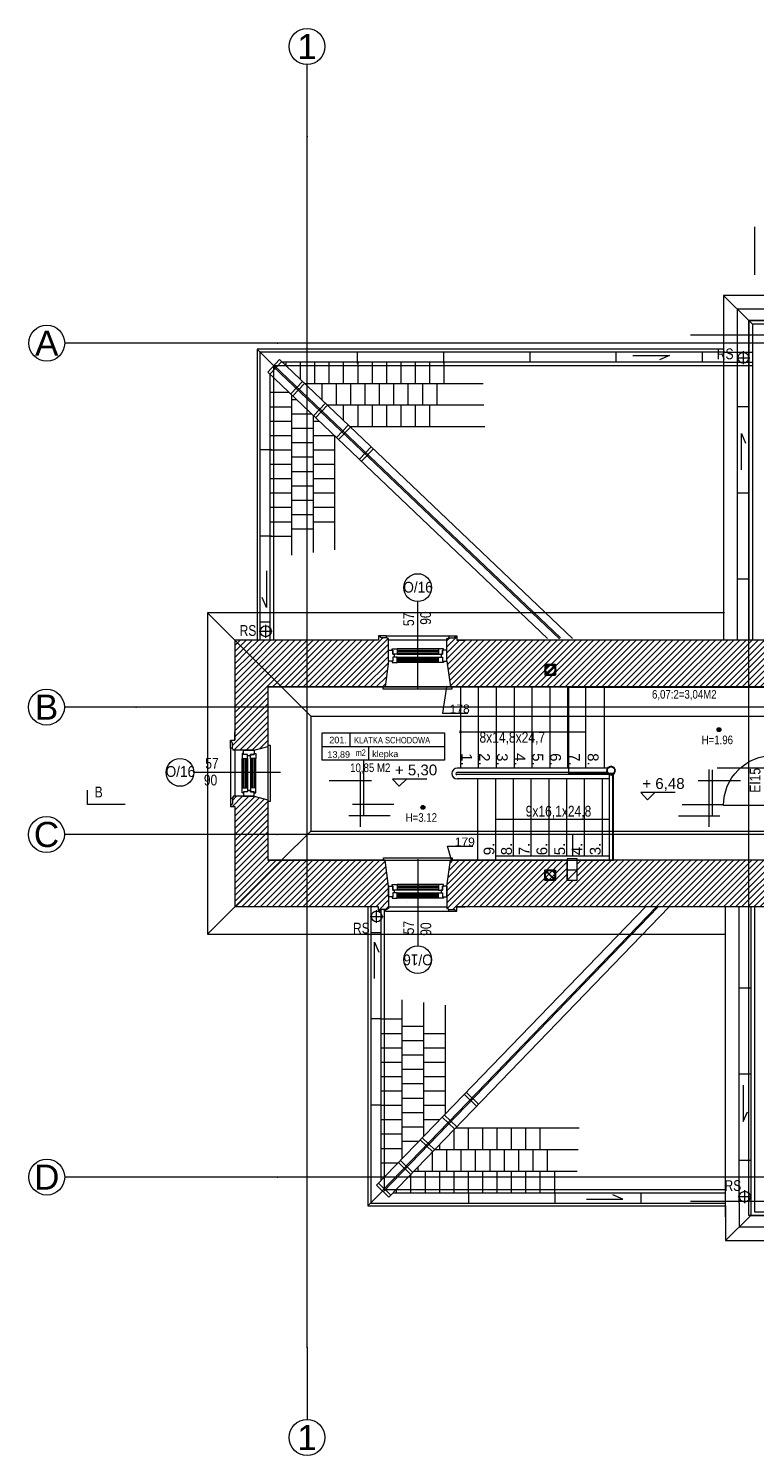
# Model space of a CAD drawing. Header units: millimetres. Extents: x -573548 to 674770, y -246895 to -89040.
# Tile 171 of 199: x 77364 to 87468, y -183895 to -164042. Entities that reach past the tile are written whole.
import ezdxf
from ezdxf.enums import TextEntityAlignment as Align

# ---------------------------------------------------------------- set-up
doc = ezdxf.new("R2010")
doc.units = ezdxf.units.MM
for name, color, linetype, lineweight in [('A.05 RZUT PODDASZA_is$0$00 ZMIANY_Nr_pióra__2', 8, 'Continuous', 9), ('A.05 RZUT PODDASZA_is$0$00 ZMIANY_Nr_pióra__20', 8, 'Continuous', 9), ('A.05 RZUT PODDASZA_is$0$0_Nr_pióra__12', 8, 'Continuous', 9), ('A.05 RZUT PODDASZA_is$0$0_Nr_pióra__25', 8, 'Continuous', 9), ('A.05 RZUT PODDASZA_is$0$A-OPISY-2_Nr_pióra__2', 8, 'Continuous', 9), ('A.05 RZUT PODDASZA_is$0$A-OPISY-3_Nr_pióra__6', 8, 'Continuous', 9), ('A.05 RZUT PODDASZA_is$0$A-WIDOK_Nr_pióra__1', 8, 'Continuous', 9), ('A.05 RZUT PODDASZA_is$0$A-WIDOK_Nr_pióra__21', 8, 'Continuous', 9), ('A.05 RZUT PODDASZA_is$0$A-WYSOKOSCI_Nr_pióra__7', 8, 'Continuous', 9), ('A.05 RZUT PODDASZA_is$0$detalokna_Nr_pióra__2', 8, 'Continuous', 9), ('A.05 RZUT PODDASZA_is$0$detalokna_Nr_pióra__251', 8, 'Continuous', 9), ('A.05 RZUT PODDASZA_is$0$detalokna_Nr_pióra__8', 8, 'Continuous', 9), ('A.05 RZUT PODDASZA_is$0$DIM MALY_Nr_pióra__8', 8, 'Continuous', 9), ('A.05 RZUT PODDASZA_is$0$Drawing & Figure_Nr_pióra__18', 8, 'Continuous', 9), ('A.05 RZUT PODDASZA_is$0$Koty_Nr_pióra__1', 8, 'Continuous', 9), ('A.05 RZUT PODDASZA_is$0$Koty_Nr_pióra__61', 8, 'Continuous', 9), ('A.05 RZUT PODDASZA_is$0$nadproża_opis#6_Nr_pióra__7', 8, 'Continuous', 9), ('A.05 RZUT PODDASZA_is$0$Nowe_00 ZMIANY_Nr_pióra__59', 8, 'Continuous', 9), ('A.05 RZUT PODDASZA_is$0$Nowe_A-DRZWI_Nr_pióra__59', 8, 'Continuous', 9), ('A.05 RZUT PODDASZA_is$0$Nowe_A-OKNA-OPIS_Nr_pióra__59', 8, 'Continuous', 9), ('A.05 RZUT PODDASZA_is$0$Nowe_A_okno_Nr_pióra__59', 8, 'Continuous', 9), ('A.05 RZUT PODDASZA_is$0$Nowe_opisy inne_Nr_pióra__59', 8, 'Continuous', 9), ('A.05 RZUT PODDASZA_is$0$obwody#7_Nr_pióra__5', 8, 'Continuous', 9), ('A.05 RZUT PODDASZA_is$0$opisy inne_Nr_pióra__1', 8, 'Continuous', 9), ('A.05 RZUT PODDASZA_is$0$opisy inne_Nr_pióra__25', 8, 'Continuous', 9), ('A.05 RZUT PODDASZA_is$0$OSIE_Nr_pióra__1', 8, 'Continuous', 9), ('A.05 RZUT PODDASZA_is$0$RURY SPUSTOWE_Nr_pióra__2', 8, 'Continuous', 9), ('A.05 RZUT PODDASZA_is$0$RURY SPUSTOWE_Nr_pióra__3', 8, 'Continuous', 9), ('A.05 RZUT PODDASZA_is$0$SCHODY_Nr_pióra__1', 8, 'Continuous', 9), ('A.05 RZUT PODDASZA_is$0$SCIANY_KONSTR_Nr_pióra__21', 8, 'Continuous', 9), ('A.05 RZUT PODDASZA_is$0$Structural - Grid', 8, 'Continuous', 9), ('A.05 RZUT PODDASZA_is$0$Structural - Grid_Nr_pióra__17', 8, 'Continuous', 9), ('A.05 RZUT PODDASZA_is$0$WIDOK_Nr_pióra__1', 8, 'Continuous', 9), ('A.05 RZUT PODDASZA_is$0$WYCIĄG_Nr_pióra__1', 8, 'Continuous', 9), ('FLUID-G', 7, 'Continuous', 30)]:
    doc.layers.add(name, color=color, linetype=linetype, lineweight=lineweight)
doc.styles.add('A.05 RZUT PODDASZA_is$0$STYL_AUTOMATYCZNY_1', font='Arial.ttf')
doc.styles.add('A.05 RZUT PODDASZA_is$0$STYL_AUTOMATYCZNY_6', font='Arial.ttf', dxfattribs={"width": 0.7})
doc.styles.add('A.05 RZUT PODDASZA_is$0$STYL_AUTOMATYCZNY_7', font='Arial.ttf', dxfattribs={"width": 0.9})
doc.styles.add('A.05 RZUT PODDASZA_is$0$STYL_AUTOMATYCZNY_8', font='arialbd.ttf')
pattern_1 = [(45, (0, 0), (-42.426407, 42.426407), [])]

# ---------------------------------------------------------------- blocks, each defined once
blk = doc.blocks.new('A.05 RZUT PODDASZA_is$0$Standardowy znacznik osi_2')
at = {"layer": 'A.05 RZUT PODDASZA_is$0$Structural - Grid_Nr_pióra__17'}
for p, q in [((1000, 0), (0, 0)), ((1000, 0), (17853, 0)), ((17853, 0), (18853, 0))]:
    blk.add_line(p, q, dxfattribs=at)
for centre in [(-250, 0), (19103, 0)]:
    blk.add_circle(centre, 250, dxfattribs=at)
for p in [(1000, 0), (1000, 0), (17853, 0), (17853, 0)]:
    blk.add_point(p, dxfattribs=at)
at = {"layer": 'A.05 RZUT PODDASZA_is$0$Structural - Grid_Nr_pióra__17', "style": 'A.05 RZUT PODDASZA_is$0$STYL_AUTOMATYCZNY_1'}
for tag, p in [('AC_MarkerText_1_0', (5, -80)), ('AC_MarkerText_1_1', (19358, -80))]:
    blk.add_attdef(tag, text='', height=350, rotation=270, dxfattribs=at).set_placement(p, align=Align.TOP_CENTER)
blk = doc.blocks.new('A.05 RZUT PODDASZA_is$0$Standardowy znacznik osi_3')
at = {"layer": 'A.05 RZUT PODDASZA_is$0$Structural - Grid_Nr_pióra__17'}
for p, q in [((2962, 0), (40907, 0)), ((40907, 0), (43869, 0))]:
    blk.add_line(p, q, dxfattribs=at)
blk.add_circle((44119, 0), 250, dxfattribs=at)
blk.add_point((40907, 0), dxfattribs=at)
blk.add_point((40907, 0), dxfattribs=at)
at = {"layer": 'A.05 RZUT PODDASZA_is$0$Structural - Grid_Nr_pióra__17', "style": 'A.05 RZUT PODDASZA_is$0$STYL_AUTOMATYCZNY_1'}
for tag, p in [('AC_MarkerText_1_0', (-250, -335)), ('AC_MarkerText_1_1', (44119, -335))]:
    blk.add_attdef(tag, text='', height=350, rotation=180, dxfattribs=at).set_placement(p, align=Align.TOP_CENTER)
blk = doc.blocks.new('A.05 RZUT PODDASZA_is$0$Standardowy znacznik osi_4')
at = {"layer": 'A.05 RZUT PODDASZA_is$0$Structural - Grid_Nr_pióra__17'}
for p, q in [((1000, 0), (42869, 0)), ((42869, 0), (43869, 0))]:
    blk.add_line(p, q, dxfattribs=at)
blk.add_circle((44119, 0), 250, dxfattribs=at)
blk.add_point((42869, 0), dxfattribs=at)
blk.add_point((42869, 0), dxfattribs=at)
at = {"layer": 'A.05 RZUT PODDASZA_is$0$Structural - Grid_Nr_pióra__17', "style": 'A.05 RZUT PODDASZA_is$0$STYL_AUTOMATYCZNY_1'}
for tag, p in [('AC_MarkerText_1_0', (-250, -335)), ('AC_MarkerText_1_1', (44119, -335))]:
    blk.add_attdef(tag, text='', height=350, rotation=180, dxfattribs=at).set_placement(p, align=Align.TOP_CENTER)
blk = doc.blocks.new('A.05 RZUT PODDASZA_is')
at = {"layer": 'A.05 RZUT PODDASZA_is$0$00 ZMIANY_Nr_pióra__20'}
blk.add_hatch(color=256, dxfattribs=at).paths.add_polyline_path([(82593, -101189), (82595, -101186), (82596, -101188)])
at = {"layer": 'A.05 RZUT PODDASZA_is$0$A-WYSOKOSCI_Nr_pióra__7'}
for points in [[(86951, -98797, 1), (86897, -98797, 1)], [(82830, -99878, 1), (82777, -99878, 1)]]:
    blk.add_hatch(color=256, dxfattribs=at).paths.add_polyline_path(points)
at = {"layer": 'A.05 RZUT PODDASZA_is$0$Drawing & Figure_Nr_pióra__18'}
h = blk.add_hatch(dxfattribs=at)
h.set_pattern_fill('Common_Brick_0001', color=256, style=0, pattern_type=2)
h.set_pattern_definition(pattern_1)
h.paths.add_polyline_path([(80187, -98942), (80127, -98942), (80127, -98957), (80140, -98957), (80140, -98969, -0.371445), (80153, -98985), (80153, -99057, 0.436052), (80163, -99067), (80163, -99082), (80187, -99082), (80457, -99082), (80647, -99033), (80647, -98204), (80647, -98203), (80837, -98203), (80187, -97553)])
h = blk.add_hatch(dxfattribs=at)
h.set_pattern_fill('Common_Brick_0001', color=256, style=0, pattern_type=2)
h.set_pattern_definition(pattern_1)
h.paths.add_polyline_path([(82326, -97553), (82326, -97529), (82311, -97529, 0.436052), (82301, -97519), (82228, -97519, -0.371445), (82213, -97506), (82201, -97506), (82201, -97493), (82186, -97493), (82186, -97553), (82070, -97553), (80187, -97553), (80837, -98203), (82277, -98203), (82326, -97843), (82326, -97693)])
h = blk.add_hatch(dxfattribs=at)
h.set_pattern_fill('Common_Brick_0001', color=256, style=0, pattern_type=2)
h.set_pattern_definition(pattern_1)
h.paths.add_polyline_path([(83138, -97693), (83138, -97843), (83187, -98203), (87340, -98203), (87667, -98203), (87667, -98204), (87667, -98608), (87667, -99113), (87692, -99113), (87692, -99113), (87742, -99113), (87817, -99113), (87816, -98608), (87814, -97553), (87340, -97553), (83393, -97553), (83278, -97553), (83278, -97493), (83263, -97493), (83263, -97506), (83251, -97506, -0.371445), (83235, -97519), (83163, -97519, 0.436052), (83153, -97529), (83138, -97529), (83138, -97553)])
h = blk.add_hatch(dxfattribs=at)
h.set_pattern_fill('Common_Brick_0001', color=256, style=0, pattern_type=2)
h.set_pattern_definition(pattern_1)
h.paths.add_polyline_path([(80127, -99864), (80187, -99864), (80187, -101263), (82070, -101263), (82186, -101263), (82186, -101323), (82201, -101323), (82201, -101310), (82213, -101310, -0.371445), (82228, -101297), (82301, -101297, 0.436052), (82311, -101287), (82326, -101287), (82326, -101263), (82326, -101123), (82326, -100973), (82277, -100614), (80836, -100614), (80647, -100614), (80647, -99773), (80457, -99724), (80307, -99724), (80307, -99724), (80187, -99724), (80163, -99724), (80163, -99739, 0.436052), (80153, -99749), (80153, -99821, -0.371445), (80140, -99837), (80140, -99849), (80127, -99849)])
h = blk.add_hatch(dxfattribs=at)
h.set_pattern_fill('Common_Brick_0001', color=256, style=0, pattern_type=2)
h.set_pattern_definition(pattern_1)
h.paths.add_polyline_path([(83187, -100614), (83138, -100973), (83138, -101123), (83138, -101263), (83138, -101287), (83153, -101287, 0.436052), (83163, -101297), (83235, -101297, -0.371445), (83251, -101310), (83263, -101310), (83263, -101323), (83278, -101323), (83278, -101263), (83393, -101263), (87340, -101263), (87817, -101263), (87817, -100208), (87817, -99996), (87807, -99996), (87807, -99893), (87791, -99893), (87791, -99893), (87734, -99893), (87667, -99893), (87667, -100208), (87667, -100614), (87340, -100614), (85457, -100614), (84951, -100614), (84951, -100893), (84811, -100893), (84811, -100614), (83210, -100614, -0.294255), (83206, -100619, -0.458912), (83198, -100614)])
at = {"layer": 'A.05 RZUT PODDASZA_is$0$00 ZMIANY_Nr_pióra__2', "flags": 128}
blk.add_lwpolyline([(82593, -101189), (82595, -101186), (82596, -101188)], close=True, dxfattribs=at)
at = {"layer": 'A.05 RZUT PODDASZA_is$0$0_Nr_pióra__12'}
for p, q in [((81933, -100147), (81933, -99382)), ((86787, -100129), (86787, -99352)), ((81499, -99502), (82089, -99502)), ((86637, -99502), (87226, -99502)), ((86787, -100147), (86787, -99514)), ((82349, -99997), (81774, -99997)), ((86362, -99997), (86937, -99997))]:
    blk.add_line(p, q, dxfattribs=at)
at = {"layer": 'A.05 RZUT PODDASZA_is$0$0_Nr_pióra__25'}
for p, q in [((81982, -99987), (81982, -99222)), ((86836, -99987), (86836, -99354)), ((82399, -99837), (81824, -99837)), ((86411, -99837), (86986, -99837))]:
    blk.add_line(p, q, dxfattribs=at)
blk.add_lwpolyline([(78662, -99837), (78137, -99837), (78137, -99637)], dxfattribs=at)
at = {"layer": 'A.05 RZUT PODDASZA_is$0$A-OPISY-3_Nr_pióra__6'}
for p, q in [((81788, -98840), (81788, -99030)), ((81402, -99030), (83106, -99030)), ((82045, -99030), (82045, -99220))]:
    blk.add_line(p, q, dxfattribs=at)
blk.add_lwpolyline([(81402, -99220), (81402, -98840), (83106, -98840), (83106, -99220)], close=True, dxfattribs=at)
at = {"layer": 'A.05 RZUT PODDASZA_is$0$A-WIDOK_Nr_pióra__1'}
for q in [(84811, -100893), (84811, -100753)]:
    blk.add_line((84951, -100753), q, dxfattribs=at)
at = {"layer": 'A.05 RZUT PODDASZA_is$0$A-WIDOK_Nr_pióra__21'}
for points in [[(84507, -97894), (84647, -97894), (84647, -98034), (84507, -98034)], [(84504, -100753), (84644, -100753), (84644, -100893), (84504, -100893)]]:
    blk.add_lwpolyline(points, close=True, dxfattribs=at)
at = {"layer": 'A.05 RZUT PODDASZA_is$0$A-WYSOKOSCI_Nr_pióra__7'}
for centre in [(86924, -98797), (82804, -99878)]:
    blk.add_circle(centre, 26.7, dxfattribs=at)
at = {"layer": 'A.05 RZUT PODDASZA_is$0$detalokna_Nr_pióra__2'}
for points in [[(82299, -97519), (82299, -97493), (83164, -97493), (83164, -97519)], [(83208, -98203), (83208, -98234), (82251, -98234), (82251, -98203)], [(80153, -99055), (80127, -99055), (80127, -99750), (80153, -99750)], [(80647, -99012), (80678, -99012), (80678, -99798), (80647, -99798)], [(82256, -100613), (82256, -100582), (83212, -100582), (83212, -100613)], [(82284, -101297), (82284, -101323), (83164, -101323), (83164, -101297)]]:
    blk.add_lwpolyline(points, dxfattribs=at)
at = {"layer": 'A.05 RZUT PODDASZA_is$0$detalokna_Nr_pióra__251'}
for p, q in [((82299, -97493), (82201, -97493)), ((83164, -97493), (83263, -97493)), ((80127, -99055), (80127, -98957)), ((80127, -99750), (80127, -99849)), ((83164, -101323), (83263, -101323))]:
    blk.add_line(p, q, dxfattribs=at)
at = {"layer": 'A.05 RZUT PODDASZA_is$0$detalokna_Nr_pióra__8'}
for p, q in [((87390, -93155), (87340, -93105)), ((86990, -93543), (87390, -93543)), ((86990, -93683), (87390, -93683)), ((83138, -97553), (82326, -97553)), ((83187, -98203), (82277, -98203)), ((80647, -99033), (80647, -99773)), ((80187, -99082), (80187, -99724)), ((82277, -100613), (83187, -100613)), ((82326, -101263), (83138, -101263))]:
    blk.add_line(p, q, dxfattribs=at)
for points in [[(87417, -101263), (87417, -105505), (118397, -105505), (118397, -93155), (87390, -93155), (87390, -97553)], [(87390, -93733), (80725, -93733), (80725, -97553)], [(82267, -101297), (82267, -105193), (87017, -105193)]]:
    blk.add_lwpolyline(points, dxfattribs=at)
at = {"layer": 'A.05 RZUT PODDASZA_is$0$DIM MALY_Nr_pióra__8'}
for p, q in [((87417, -91802), (87417, -92471)), ((86530, -93305), (87823, -93305)), ((86530, -105355), (87772, -105355))]:
    blk.add_line(p, q, dxfattribs=at)
at = {"layer": 'A.05 RZUT PODDASZA_is$0$Koty_Nr_pióra__1'}
for points in [[(82859, -99484), (82381, -99484), (82473, -99584), (82575, -99484)], [(86316, -99672), (85838, -99672), (85930, -99771), (86032, -99672)]]:
    blk.add_lwpolyline(points, dxfattribs=at)
at = {"layer": 'A.05 RZUT PODDASZA_is$0$nadproża_opis#6_Nr_pióra__7'}
for p, q in [((83133, -98203), (83076, -98569)), ((83076, -98569), (83126, -98569)), ((83126, -98569), (83430, -98569)), ((83204, -100613), (83147, -100420)), ((83147, -100420), (83197, -100420)), ((83197, -100420), (83501, -100420))]:
    blk.add_line(p, q, dxfattribs=at)
for points in [[(83132, -98209, 1), (83134, -98197, 1)], [(83202, -100607, 1), (83206, -100619, 1)]]:
    blk.add_lwpolyline(points, format="xyb", close=True, dxfattribs=at)
at = {"layer": 'A.05 RZUT PODDASZA_is$0$Nowe_00 ZMIANY_Nr_pióra__59', "flags": 128}
blk.add_lwpolyline([(87340, -93105), (118447, -93105), (118447, -105555), (87340, -105555)], close=True, dxfattribs=at)
at = {"layer": 'A.05 RZUT PODDASZA_is$0$Nowe_A-DRZWI_Nr_pióra__59'}
blk.add_lwpolyline([(87692, -99850), (87692, -99893), (87791, -99893), (87791, -99850), (86988, -99850, -0.414214), (87683, -99155), (87791, -99155), (87791, -99113), (87692, -99113), (87692, -99155)], format="xyb", dxfattribs=at)
at = {"layer": 'A.05 RZUT PODDASZA_is$0$Nowe_A-OKNA-OPIS_Nr_pióra__59'}
for p, q in [((82732, -98218), (82732, -97013)), ((80822, -99392), (79617, -99392)), ((82732, -100598), (82732, -101803))]:
    blk.add_line(p, q, dxfattribs=at)
for centre in [(82732, -96820), (79424, -99392), (82732, -101996)]:
    blk.add_circle(centre, 193, dxfattribs=at)
at = {"layer": 'A.05 RZUT PODDASZA_is$0$Nowe_A_okno_Nr_pióra__59'}
for points in [[(82444, -97673), (82444, -97748), (82386, -97748), (82386, -97693), (82374, -97693), (82374, -97673)], [(83020, -97673), (83020, -97748), (83078, -97748), (83078, -97693), (83090, -97693), (83090, -97673)], [(82326, -97843), (82326, -97693), (82386, -97693), (82386, -97748), (82406, -97748), (82406, -97788), (82386, -97788), (82386, -97843)], [(82444, -97863), (82444, -97788), (82386, -97788), (82386, -97843), (82374, -97843), (82374, -97863)], [(83020, -97863), (83020, -97788), (83078, -97788), (83078, -97843), (83090, -97843), (83090, -97863)], [(83138, -97843), (83138, -97693), (83078, -97693), (83078, -97748), (83058, -97748), (83058, -97788), (83078, -97788), (83078, -97843)], [(80287, -99200), (80362, -99200), (80362, -99142), (80307, -99142), (80307, -99130), (80287, -99130)], [(80307, -99082), (80457, -99082), (80457, -99142), (80402, -99142), (80402, -99162), (80362, -99162), (80362, -99142), (80307, -99142)], [(80477, -99200), (80402, -99200), (80402, -99142), (80457, -99142), (80457, -99130), (80477, -99130)], [(80287, -99606), (80362, -99606), (80362, -99664), (80307, -99664), (80307, -99676), (80287, -99676)], [(80307, -99724), (80457, -99724), (80457, -99664), (80402, -99664), (80402, -99644), (80362, -99644), (80362, -99664), (80307, -99664)], [(80477, -99606), (80402, -99606), (80402, -99664), (80457, -99664), (80457, -99676), (80477, -99676)], [(82326, -101123), (82326, -100973), (82386, -100973), (82386, -101028), (82406, -101028), (82406, -101068), (82386, -101068), (82386, -101123)], [(82444, -100953), (82444, -101028), (82386, -101028), (82386, -100973), (82374, -100973), (82374, -100953)], [(83020, -100953), (83020, -101028), (83078, -101028), (83078, -100973), (83090, -100973), (83090, -100953)], [(83138, -101123), (83138, -100973), (83078, -100973), (83078, -101028), (83058, -101028), (83058, -101068), (83078, -101068), (83078, -101123)], [(82444, -101143), (82444, -101068), (82386, -101068), (82386, -101123), (82374, -101123), (82374, -101143)], [(83020, -101143), (83020, -101068), (83078, -101068), (83078, -101123), (83090, -101123), (83090, -101143)]]:
    blk.add_lwpolyline(points, close=True, dxfattribs=at)
for points in [[(83020, -97673), (82444, -97673)], [(82444, -97691), (83020, -97691)], [(82444, -97711), (83020, -97711)], [(82444, -97731), (83020, -97731)], [(82444, -97748), (83020, -97748)], [(82444, -97788), (83020, -97788)], [(82444, -97806), (83020, -97806)], [(82444, -97826), (83020, -97826)], [(82444, -97846), (83020, -97846)], [(83020, -97863), (82444, -97863)], [(80287, -99606), (80287, -99200)], [(80304, -99200), (80304, -99606)], [(80324, -99200), (80324, -99606)], [(80344, -99200), (80344, -99606)], [(80362, -99200), (80362, -99606)], [(80402, -99200), (80402, -99606)], [(80419, -99200), (80419, -99606)], [(80439, -99200), (80439, -99606)], [(80459, -99200), (80459, -99606)], [(80477, -99606), (80477, -99200)], [(83020, -100953), (82444, -100952)], [(82444, -100970), (83020, -100970)], [(82444, -100990), (83020, -100990)], [(82444, -101010), (83020, -101010)], [(82444, -101027), (83020, -101028)], [(82444, -101067), (83020, -101068)], [(82444, -101085), (83020, -101085)], [(82444, -101105), (83020, -101105)], [(82444, -101125), (83020, -101125)], [(83020, -101143), (82444, -101142)]]:
    blk.add_lwpolyline(points, dxfattribs=at)
at = {"layer": 'A.05 RZUT PODDASZA_is$0$obwody#7_Nr_pióra__5'}
for points in [[(84837, -98204), (80647, -98204), (80647, -100614), (85457, -100614), (85457, -99409), (84837, -99409)], [(87667, -100614), (85457, -100614), (85457, -99409), (84837, -99409), (84837, -98204), (87667, -98204)]]:
    blk.add_lwpolyline(points, close=True, dxfattribs=at)
at = {"layer": 'A.05 RZUT PODDASZA_is$0$OSIE_Nr_pióra__1'}
for p, q in [((87174, -93623), (87354, -93623)), ((87264, -93713), (87264, -93533)), ((80526, -97428), (80706, -97428)), ((80616, -97518), (80616, -97338)), ((86900, -99330), (119033, -99330)), ((82070, -101396), (82250, -101396)), ((82160, -101486), (82160, -101306)), ((87284, -105384), (87284, -105204)), ((87194, -105294), (87374, -105294))]:
    blk.add_line(p, q, dxfattribs=at)
at = {"layer": 'A.05 RZUT PODDASZA_is$0$RURY SPUSTOWE_Nr_pióra__2'}
for points in [[(85728, -93591), (86235, -93591), (86098, -93651)], [(87236, -95180), (87236, -94674), (87295, -94811)], [(80628, -96589), (80628, -97096), (80568, -96959)], [(82130, -102261), (82130, -101754), (82190, -101891)], [(87263, -103743), (87263, -104250), (87322, -104113)], [(85079, -105330), (85586, -105330), (85449, -105270)]]:
    blk.add_lwpolyline(points, dxfattribs=at)
at = {"layer": 'A.05 RZUT PODDASZA_is$0$RURY SPUSTOWE_Nr_pióra__3'}
for centre in [(87264, -93623), (80616, -97428), (82160, -101396), (87284, -105294)]:
    blk.add_circle(centre, 75, dxfattribs=at)
at = {"layer": 'A.05 RZUT PODDASZA_is$0$SCHODY_Nr_pióra__1'}
for p, q in [((83327, -98203), (83327, -99333)), ((83575, -98203), (83575, -99333)), ((83824, -98203), (83824, -99333)), ((84073, -98203), (84073, -99333)), ((84321, -98203), (84321, -99333)), ((84570, -98203), (84570, -99333)), ((84818, -98203), (84818, -99333)), ((85067, -98203), (85067, -99333)), ((85327, -98203), (85327, -99333)), ((83327, -99247), (83327, -99333)), ((85372, -99393), (83278, -99393)), ((85399, -99423), (83278, -99423)), ((85374, -99333), (83282, -99333)), ((85399, -100613), (85399, -99418)), ((85446, -100613), (85446, -99418)), ((83278, -99483), (83278, -99483)), ((85399, -99483), (83282, -99483)), ((83569, -100611), (83569, -99483)), ((83817, -100611), (83817, -99483)), ((84064, -100556), (84064, -99483)), ((84312, -100556), (84312, -99483)), ((84559, -100556), (84559, -99483)), ((84807, -100556), (84807, -99483)), ((85055, -100556), (85055, -99483)), ((85302, -100556), (85302, -99483)), ((85399, -100556), (83817, -100556))]:
    blk.add_line(p, q, dxfattribs=at)
blk.add_lwpolyline([(83314, -98826, 1), (83339, -98826, 1)], format="xyb", close=True, dxfattribs=at)
for points in [[(83327, -98826), (84784, -98826), (85077, -98826)], [(85399, -100047), (84109, -100047), (83817, -100047)]]:
    blk.add_lwpolyline(points, dxfattribs=at)
blk.add_lwpolyline([(85422, -99304), (85378, -99322), (85360, -99366), (85378, -99410), (85422, -99428), (85466, -99410), (85484, -99366), (85466, -99322)], close=True, dxfattribs=at)
blk.add_circle((85422, -99366), 50.8, dxfattribs=at)
for centre, radius in [((83282, -99408), 75), ((83278, -99408), 15)]:
    blk.add_arc(centre, radius, 90, 270, dxfattribs=at)
at = {"layer": 'A.05 RZUT PODDASZA_is$0$SCIANY_KONSTR_Nr_pióra__21'}
for p, q in [((80187, -97553), (80187, -98942)), ((82186, -97553), (80187, -97553)), ((82326, -97843), (82326, -97553)), ((82326, -97843), (82326, -97573)), ((83138, -97843), (83138, -97553)), ((87814, -97553), (83278, -97553)), ((82326, -97843), (82277, -98203)), ((83138, -97843), (83187, -98203)), ((80647, -98203), (80647, -99033)), ((82277, -98203), (80647, -98203)), ((87667, -98203), (83187, -98203)), ((80457, -99082), (80647, -99033)), ((80457, -99082), (80187, -99082)), ((80457, -99724), (80187, -99724)), ((80457, -99724), (80647, -99773)), ((80647, -99773), (80647, -100613)), ((80187, -99864), (80187, -101263)), ((82277, -100613), (80647, -100613)), ((82326, -100973), (82277, -100613)), ((83138, -100973), (83187, -100613)), ((84811, -100613), (83187, -100613)), ((84811, -100613), (84811, -100893)), ((84811, -100893), (84811, -100613)), ((87667, -100613), (84951, -100613)), ((84951, -100893), (84951, -100613)), ((82326, -100973), (82326, -101263)), ((83138, -100973), (83138, -101263)), ((84811, -100893), (84951, -100893)), ((82186, -101263), (80187, -101263)), ((87817, -101263), (83278, -101263))]:
    blk.add_line(p, q, dxfattribs=at)
for points in [[(82326, -97553), (82326, -97529), (82311, -97529, 0.436052), (82301, -97519), (82228, -97519, -0.371445), (82213, -97506), (82201, -97506), (82201, -97493), (82186, -97493), (82186, -97553), (82070, -97553)], [(83138, -97553), (83138, -97529), (83153, -97529, -0.436052), (83163, -97519), (83235, -97519, 0.371445), (83251, -97506), (83263, -97506), (83263, -97493), (83278, -97493), (83278, -97553), (83393, -97553)], [(80187, -99082), (80163, -99082), (80163, -99067, -0.436052), (80153, -99057), (80153, -98985, 0.371445), (80140, -98969), (80140, -98957), (80127, -98957), (80127, -98942), (80187, -98942), (80187, -98826)], [(80187, -99724), (80163, -99724), (80163, -99739, 0.436052), (80153, -99749), (80153, -99821, -0.371445), (80140, -99837), (80140, -99849), (80127, -99849), (80127, -99864), (80187, -99864), (80187, -99979)], [(82326, -101263), (82326, -101287), (82311, -101287, -0.436052), (82301, -101297), (82228, -101297, 0.371445), (82213, -101310), (82201, -101310), (82201, -101323), (82186, -101323), (82186, -101263), (82070, -101263)], [(83138, -101263), (83138, -101287), (83153, -101287, 0.436052), (83163, -101297), (83235, -101297, -0.371445), (83251, -101310), (83263, -101310), (83263, -101323), (83278, -101323), (83278, -101263), (83393, -101263)]]:
    blk.add_lwpolyline(points, format="xyb", dxfattribs=at)
at = {"layer": 'A.05 RZUT PODDASZA_is$0$WIDOK_Nr_pióra__1'}
for p, q in [((86990, -92755), (87340, -93105)), ((80495, -93503), (80756, -93763)), ((86990, -93353), (86990, -97553)), ((80810, -93648), (80645, -93822)), ((80839, -93676), (80674, -93849)), ((80810, -93648), (84886, -97527)), ((80896, -93683), (80896, -93729)), ((81096, -93683), (81096, -93920)), ((81296, -93683), (81296, -93983)), ((81496, -93683), (81496, -93983)), ((81696, -93683), (81696, -93983)), ((81895, -93703), (81895, -93543)), ((81896, -93683), (81896, -93983)), ((82096, -93683), (82096, -93983)), ((82296, -93683), (82296, -93983)), ((82496, -93683), (82496, -93983)), ((82696, -93683), (82696, -93983)), ((82896, -93683), (82896, -93983)), ((83095, -93703), (83095, -93543)), ((83096, -93683), (83096, -93983)), ((84295, -93683), (84295, -93543)), ((85495, -93683), (85495, -93543)), ((86695, -93683), (86695, -93543)), ((80645, -93822), (84538, -97527)), ((80721, -93742), (84705, -97535)), ((80735, -93728), (84719, -97520)), ((80675, -94103), (80941, -94103)), ((81129, -93951), (80964, -94125)), ((81158, -93979), (80993, -94153)), ((81396, -93983), (81396, -94205)), ((81596, -93983), (81596, -94283)), ((81796, -93983), (81796, -94283)), ((81996, -93983), (81996, -94283)), ((82196, -93983), (82196, -94283)), ((82396, -93983), (82396, -94283)), ((82596, -93983), (82596, -94283)), ((82796, -93983), (82796, -94283)), ((82996, -93983), (82996, -94283)), ((80975, -94203), (81046, -94203)), ((81448, -94255), (81282, -94429)), ((81477, -94282), (81311, -94456)), ((81696, -94283), (81696, -94491)), ((81896, -94283), (81896, -94583)), ((82096, -94283), (82096, -94583)), ((82296, -94283), (82296, -94583)), ((82496, -94283), (82496, -94583)), ((82696, -94283), (82696, -94583)), ((82896, -94283), (82896, -94583)), ((80675, -94303), (80975, -94303)), ((80975, -94403), (81256, -94403)), ((87340, -94305), (87180, -94305)), ((80675, -94503), (80975, -94503)), ((80975, -94603), (81275, -94603)), ((81275, -94503), (81361, -94503)), ((81767, -94558), (81601, -94732)), ((81796, -94586), (81630, -94759)), ((80675, -94703), (80975, -94703)), ((80975, -94803), (81275, -94803)), ((81275, -94703), (81571, -94703)), ((82085, -94861), (81920, -95035)), ((82114, -94889), (81949, -95063)), ((80695, -94903), (80535, -94903)), ((80675, -94903), (80975, -94903)), ((80975, -95003), (81275, -95003)), ((81275, -94903), (81575, -94903)), ((80675, -95103), (80975, -95103)), ((80975, -95203), (81275, -95203)), ((81275, -95103), (81575, -95103)), ((80675, -95303), (80975, -95303)), ((80975, -95403), (81275, -95403)), ((81275, -95303), (81575, -95303)), ((80675, -95503), (80975, -95503)), ((80975, -95603), (81275, -95603)), ((81275, -95503), (81575, -95503)), ((87340, -95505), (87180, -95505)), ((80675, -95703), (80975, -95703)), ((80975, -95803), (81275, -95803)), ((81275, -95703), (81575, -95703)), ((80675, -95903), (80975, -95903)), ((80975, -96003), (81275, -96003)), ((81275, -95903), (81575, -95903)), ((80695, -96103), (80535, -96103)), ((80675, -96103), (80975, -96103)), ((87340, -96705), (87180, -96705)), ((79807, -97173), (80837, -98203)), ((80675, -97303), (80535, -97303)), ((80837, -98203), (81242, -98608)), ((81242, -98608), (87851, -98608)), ((81242, -98608), (81242, -100208)), ((80837, -100613), (81242, -100208)), ((81242, -100208), (87851, -100208)), ((79807, -101643), (80837, -100613)), ((82156, -105135), (85900, -101263)), ((82235, -105212), (86053, -101263)), ((82249, -105226), (86080, -101263)), ((82329, -105302), (86233, -101263)), ((87017, -105573), (87017, -101263)), ((87207, -105383), (87207, -101263)), ((82217, -101622), (82077, -101622)), ((87367, -102392), (87207, -102392)), ((82217, -102822), (82077, -102822)), ((82217, -102822), (82517, -102822)), ((82217, -103022), (82517, -103022)), ((82517, -102922), (82817, -102922)), ((82817, -103022), (83117, -103022)), ((82217, -103222), (82517, -103222)), ((82517, -103122), (82817, -103122)), ((82817, -103222), (83117, -103222)), ((82217, -103422), (82517, -103422)), ((82517, -103322), (82817, -103322)), ((82817, -103422), (83117, -103422)), ((82217, -103622), (82517, -103622)), ((82517, -103522), (82817, -103522)), ((82817, -103622), (83117, -103622)), ((87367, -103592), (87207, -103592)), ((82217, -103822), (82517, -103822)), ((82517, -103722), (82817, -103722)), ((82817, -103822), (83117, -103822)), ((82217, -104022), (82077, -104022)), ((82217, -104022), (82517, -104022)), ((82517, -103922), (82817, -103922)), ((82817, -104022), (83117, -104022)), ((83552, -104037), (83379, -103870)), ((83580, -104008), (83407, -103841)), ((82217, -104222), (82517, -104222)), ((82517, -104122), (82817, -104122)), ((82817, -104222), (83039, -104222)), ((83246, -104353), (83073, -104186)), ((83274, -104324), (83101, -104157)), ((82217, -104422), (82517, -104422)), ((82517, -104322), (82817, -104322)), ((83238, -104643), (83238, -104362)), ((83438, -104643), (83438, -104343)), ((83638, -104643), (83638, -104343)), ((83838, -104643), (83838, -104343)), ((84038, -104643), (84038, -104343)), ((84238, -104643), (84238, -104343)), ((84438, -104643), (84438, -104343)), ((82217, -104622), (82517, -104622)), ((82517, -104522), (82748, -104522)), ((82940, -104669), (82768, -104503)), ((82968, -104641), (82795, -104474)), ((83038, -104643), (83038, -104568)), ((82217, -104822), (82459, -104822)), ((82634, -104986), (82462, -104819)), ((82662, -104957), (82490, -104790)), ((82938, -104943), (82938, -104672)), ((83138, -104943), (83138, -104643)), ((83338, -104943), (83338, -104643)), ((83538, -104943), (83538, -104643)), ((83738, -104943), (83738, -104643)), ((83938, -104943), (83938, -104643)), ((84138, -104943), (84138, -104643)), ((84338, -104943), (84338, -104643)), ((84538, -104943), (84538, -104643)), ((87367, -104792), (87207, -104792)), ((82638, -105243), (82638, -104982)), ((82738, -104943), (82738, -104879)), ((82838, -105243), (82838, -104943)), ((83038, -105243), (83038, -104943)), ((83238, -105243), (83238, -104943)), ((83438, -105243), (83438, -104943)), ((83638, -105243), (83638, -104943)), ((83838, -105243), (83838, -104943)), ((84038, -105243), (84038, -104943)), ((84238, -105243), (84238, -104943)), ((84438, -105243), (84438, -104943)), ((84638, -105243), (84638, -104943)), ((82037, -105423), (82242, -105218)), ((82329, -105302), (82156, -105135)), ((82356, -105273), (82184, -105107)), ((82438, -105243), (82438, -105189)), ((83438, -105243), (83438, -105383)), ((84638, -105243), (84638, -105383)), ((85838, -105243), (85838, -105383)), ((87367, -105555), (87017, -105905))]:
    blk.add_line(p, q, dxfattribs=at)
for points in [[(82037, -101263), (82037, -105423), (87017, -105423), (87017, -105905), (118797, -105905), (118797, -92755), (86990, -92755), (86990, -93503), (80495, -93503), (80495, -97553)], [(87207, -105383), (87207, -105715), (118607, -105715), (118607, -92945), (87180, -92945), (87180, -97553)], [(87367, -101263), (87367, -105555), (118447, -105555), (118447, -93105), (87340, -93105), (87340, -97553)], [(86990, -93543), (80535, -93543), (80535, -97553)], [(86990, -93683), (80847, -93683)], [(80675, -93851), (80675, -97553)], [(83642, -93983), (81162, -93983)], [(80975, -94136), (80975, -96368)], [(83654, -94283), (81477, -94283)], [(81275, -94422), (81275, -96331)], [(83666, -94583), (81793, -94583)], [(81575, -94708), (81575, -96295)], [(87000, -97173), (79807, -97173), (79807, -101643), (87017, -101643)], [(82077, -101263), (82077, -105383), (87017, -105383)], [(82217, -101301), (82217, -105072)], [(82517, -104762), (82517, -102558)], [(82817, -104451), (82817, -102594)], [(83117, -104141), (83117, -102630)], [(84977, -104343), (83256, -104343)], [(84965, -104643), (82966, -104643)], [(84953, -104943), (82676, -104943)], [(82386, -105243), (87017, -105243)]]:
    blk.add_lwpolyline(points, dxfattribs=at)
at = {"layer": 'A.05 RZUT PODDASZA_is$0$WYCIĄG_Nr_pióra__1'}
blk.add_lwpolyline([(84889, -100555), (84889, -100404), (84889, -100256)], dxfattribs=at)
blk.add_lwpolyline([(84811, -100593), (84811, -100613), (84951, -100613), (84951, -100593)], close=True, dxfattribs=at)
at = {"layer": 'A.05 RZUT PODDASZA_is$0$Structural - Grid'}
ref = blk.add_blockref('A.05 RZUT PODDASZA_is$0$Standardowy znacznik osi_2', (81191, -108395), dxfattribs=dict(at, zscale=1000, rotation=90))
ref.add_attrib('AC_MarkerText_1', '1', dxfattribs={"layer": 'A.05 RZUT PODDASZA_is$0$Structural - Grid_Nr_pióra__17', "color": 20, "lineweight": 15, "true_color": 0xf73328, "height": 350, "rotation": 360, "style": 'A.05 RZUT PODDASZA_is$0$STYL_AUTOMATYCZNY_1'}).set_placement((81191, -108470), align=Align.TOP_CENTER)
ref.add_attrib('AC_MarkerText_1_1', '1', dxfattribs={"layer": 'A.05 RZUT PODDASZA_is$0$Structural - Grid_Nr_pióra__17', "color": 20, "lineweight": 15, "true_color": 0xf73328, "height": 350, "rotation": 360, "style": 'A.05 RZUT PODDASZA_is$0$STYL_AUTOMATYCZNY_1'}).set_placement((81191, -89117), align=Align.TOP_CENTER)
ref = blk.add_blockref('A.05 RZUT PODDASZA_is$0$Standardowy znacznik osi_3', (121687, -93420), dxfattribs=dict(at, zscale=1000, rotation=180))
ref.add_attrib('AC_MarkerText_1_1', 'A', dxfattribs={"layer": 'A.05 RZUT PODDASZA_is$0$Structural - Grid_Nr_pióra__17', "color": 20, "lineweight": 15, "true_color": 0xf73328, "height": 350, "rotation": 360, "style": 'A.05 RZUT PODDASZA_is$0$STYL_AUTOMATYCZNY_1'}).set_placement((77568, -93245), align=Align.TOP_CENTER)
ref = blk.add_blockref('A.05 RZUT PODDASZA_is$0$Standardowy znacznik osi_4', (121683, -98483), dxfattribs=dict(at, zscale=1000, rotation=180))
ref.add_attrib('AC_MarkerText_1_1', 'B', dxfattribs={"layer": 'A.05 RZUT PODDASZA_is$0$Structural - Grid_Nr_pióra__17', "color": 20, "lineweight": 15, "true_color": 0xf73328, "height": 350, "rotation": 360, "style": 'A.05 RZUT PODDASZA_is$0$STYL_AUTOMATYCZNY_1'}).set_placement((77565, -98308), align=Align.TOP_CENTER)
ref = blk.add_blockref('A.05 RZUT PODDASZA_is$0$Standardowy znacznik osi_3', (121683, -100255), dxfattribs=dict(at, zscale=1000, rotation=180))
ref.add_attrib('AC_MarkerText_1_1', 'C', dxfattribs={"layer": 'A.05 RZUT PODDASZA_is$0$Structural - Grid_Nr_pióra__17', "color": 20, "lineweight": 15, "true_color": 0xf73328, "height": 350, "rotation": 360, "style": 'A.05 RZUT PODDASZA_is$0$STYL_AUTOMATYCZNY_1'}).set_placement((77565, -100080), align=Align.TOP_CENTER)
ref = blk.add_blockref('A.05 RZUT PODDASZA_is$0$Standardowy znacznik osi_3', (121687, -105022), dxfattribs=dict(at, zscale=1000, rotation=180))
ref.add_attrib('AC_MarkerText_1_1', 'D', dxfattribs={"layer": 'A.05 RZUT PODDASZA_is$0$Structural - Grid_Nr_pióra__17', "color": 20, "lineweight": 15, "true_color": 0xf73328, "height": 350, "rotation": 360, "style": 'A.05 RZUT PODDASZA_is$0$STYL_AUTOMATYCZNY_1'}).set_placement((77568, -104847), align=Align.TOP_CENTER)
at = {"layer": 'A.05 RZUT PODDASZA_is$0$A-OPISY-2_Nr_pióra__2', "char_height": 90}
for s, insert, attachment_point, style in [('\\A1;{\\pql;\\fArial|b0|i0|c238|p0;\\W0.800000;KLATKA SCHODOWA}', (81846, -98989), 7, 'A.05 RZUT PODDASZA_is$0$STYL_AUTOMATYCZNY_6'), ('\\A1;{\\pql;\\fArial|b0|i0|c238|p0;\\W1.000000;201.}', (81501, -98987), 7, 'A.05 RZUT PODDASZA_is$0$STYL_AUTOMATYCZNY_1'), ('\\A1;{\\pql;\\fArial|b0|i0|c238|p0;\\W1.000000;13,89}', (81475, -99204), 7, 'A.05 RZUT PODDASZA_is$0$STYL_AUTOMATYCZNY_1'), ('\\A1;{\\pqr;\\fArial|b0|i0|c238|p0;\\W0.700000;m2}', (82009, -99073), 3, 'A.05 RZUT PODDASZA_is$0$STYL_AUTOMATYCZNY_7'), ('\\A1;{\\pql;\\fArial|b0|i0|c238|p0;\\W1.000000;klepka}', (82098, -99206), 7, 'A.05 RZUT PODDASZA_is$0$STYL_AUTOMATYCZNY_1')]:
    blk.add_mtext(s, dxfattribs=dict(at, insert=insert, attachment_point=attachment_point, style=style))
at = {"layer": 'A.05 RZUT PODDASZA_is$0$A-WYSOKOSCI_Nr_pióra__7', "char_height": 120, "attachment_point": 5, "style": 'A.05 RZUT PODDASZA_is$0$STYL_AUTOMATYCZNY_6'}
for s, insert in [('\\A1;{\\pqc;\\fArial|b0|i0|c238|p0;\\W0.800000;H=1.96}', (86902, -98940)), ('\\A1;{\\pqc;\\fArial|b0|i0|c238|p0;\\W0.800000;H=3.12}', (82782, -100020))]:
    blk.add_mtext(s, dxfattribs=dict(at, insert=insert))
at = {"layer": 'A.05 RZUT PODDASZA_is$0$Koty_Nr_pióra__61', "char_height": 150, "attachment_point": 7, "style": 'A.05 RZUT PODDASZA_is$0$STYL_AUTOMATYCZNY_1'}
for s, insert in [('\\A1;{\\pql;\\fArial|b0|i0|c238|p0;\\W1.000000; + 5,30}', (82356, -99460)), ('\\A1;{\\pql;\\fArial|b0|i0|c238|p0;\\W1.000000; + 6,48}', (85800, -99649))]:
    blk.add_mtext(s, dxfattribs=dict(at, insert=insert))
at = {"layer": 'A.05 RZUT PODDASZA_is$0$nadproża_opis#6_Nr_pióra__7', "char_height": 120, "attachment_point": 1, "style": 'A.05 RZUT PODDASZA_is$0$STYL_AUTOMATYCZNY_1'}
for s, insert in [('\\A1;{\\pql;\\fArial|b0|i0|c238|p0;\\W1.000000;178}', (83176, -98447)), ('\\A1;{\\pql;\\fArial|b0|i0|c238|p0;\\W1.000000;179}', (83247, -100298))]:
    blk.add_mtext(s, dxfattribs=dict(at, insert=insert))
at = {"layer": 'A.05 RZUT PODDASZA_is$0$Nowe_A-OKNA-OPIS_Nr_pióra__59', "char_height": 150, "attachment_point": 5}
for s, insert, style in [('\\A1;{\\pqc;\\fArial|b0|i0|c238|p0;\\W0.900000;O/16}', (82736, -96816), 'A.05 RZUT PODDASZA_is$0$STYL_AUTOMATYCZNY_8'), ('\\A1;{\\pqc;\\fArial|b0|i0|c238|p0;\\W0.800000;57}', (79867, -99266), 'A.05 RZUT PODDASZA_is$0$STYL_AUTOMATYCZNY_6'), ('\\A1;{\\pqc;\\fArial|b0|i0|c238|p0;\\W0.900000;O/16}', (79428, -99380), 'A.05 RZUT PODDASZA_is$0$STYL_AUTOMATYCZNY_8'), ('\\A1;{\\pqc;\\fArial|b0|i0|c238|p0;\\W0.800000;90}', (79848, -99499), 'A.05 RZUT PODDASZA_is$0$STYL_AUTOMATYCZNY_6')]:
    blk.add_mtext(s, dxfattribs=dict(at, insert=insert, style=style))
for s, insert, rotation, style in [('\\A1;{\\pqc;\\fArial|b0|i0|c238|p0;\\W0.800000;57}', (82607, -97263), 90, 'A.05 RZUT PODDASZA_is$0$STYL_AUTOMATYCZNY_6'), ('\\A1;{\\pqc;\\fArial|b0|i0|c238|p0;\\W0.800000;90}', (82842, -97244), 90, 'A.05 RZUT PODDASZA_is$0$STYL_AUTOMATYCZNY_6'), ('\\A1;{\\pqc;\\fArial|b0|i0|c238|p0;\\W0.800000;57}', (82607, -101551), 90, 'A.05 RZUT PODDASZA_is$0$STYL_AUTOMATYCZNY_6'), ('\\A1;{\\pqc;\\fArial|b0|i0|c238|p0;\\W0.800000;90}', (82846, -101572), 90, 'A.05 RZUT PODDASZA_is$0$STYL_AUTOMATYCZNY_6'), ('\\A1;{\\pqc;\\fArial|b0|i0|c238|p0;\\W0.900000;O/16}', (82736, -101999), 180, 'A.05 RZUT PODDASZA_is$0$STYL_AUTOMATYCZNY_8')]:
    blk.add_mtext(s, dxfattribs=dict(at, insert=insert, rotation=rotation, style=style))
at = {"layer": 'A.05 RZUT PODDASZA_is$0$Nowe_opisy inne_Nr_pióra__59', "insert": (87428, -99502), "char_height": 150, "attachment_point": 5, "rotation": 90, "style": 'A.05 RZUT PODDASZA_is$0$STYL_AUTOMATYCZNY_6'}
blk.add_mtext('\\A1;{\\pqc;\\fArial|b0|i0|c238|p0;\\W0.800000;EI15}', dxfattribs=at)
at = {"layer": 'A.05 RZUT PODDASZA_is$0$obwody#7_Nr_pióra__5', "char_height": 120, "attachment_point": 5, "style": 'A.05 RZUT PODDASZA_is$0$STYL_AUTOMATYCZNY_6'}
for s, insert in [('\\A1;{\\pqc;\\fArial|b0|i0|c238|p0;\\W0.800000;6,07:2=3,04M2}', (86442, -98316)), ('\\A1;{\\pqc;\\fArial|b0|i0|c238|p0;\\W0.800000;10,85 M2}', (82071, -99338))]:
    blk.add_mtext(s, dxfattribs=dict(at, insert=insert))
at = {"layer": 'A.05 RZUT PODDASZA_is$0$opisy inne_Nr_pióra__1', "char_height": 150, "attachment_point": 5, "style": 'A.05 RZUT PODDASZA_is$0$STYL_AUTOMATYCZNY_6'}
for insert in [(87011, -93569), (80369, -97418), (81947, -101559), (87118, -105141)]:
    blk.add_mtext('\\A1;{\\pqc;\\fArial|b0|i0|c238|p0;\\W0.800000;RS}', dxfattribs=dict(at, insert=insert))
at = {"layer": 'A.05 RZUT PODDASZA_is$0$opisy inne_Nr_pióra__25', "insert": (78347, -99740), "char_height": 150, "attachment_point": 9, "style": 'A.05 RZUT PODDASZA_is$0$STYL_AUTOMATYCZNY_6'}
blk.add_mtext('\\A1;{\\pqr;\\fArial|b0|i0|c238|p0;\\W0.800000;B}', dxfattribs=at)
at = {"layer": 'A.05 RZUT PODDASZA_is$0$SCHODY_Nr_pióra__1', "char_height": 150, "attachment_point": 5, "style": 'A.05 RZUT PODDASZA_is$0$STYL_AUTOMATYCZNY_6'}
for s, insert in [('\\A1;{\\pqc;\\fArial|b0|i0|c238|p0;\\W0.800000;8x14,8x24,7}', (84048, -98917)), ('\\A1;{\\pqc;\\fArial|b0|i0|c238|p0;\\W0.800000;9x16,1x24,8}', (84691, -99945))]:
    blk.add_mtext(s, dxfattribs=dict(at, insert=insert))
at = {"layer": 'A.05 RZUT PODDASZA_is$0$SCHODY_Nr_pióra__1', "char_height": 150, "attachment_point": 5, "style": 'A.05 RZUT PODDASZA_is$0$STYL_AUTOMATYCZNY_1'}
for s, insert, rotation in [('\\A1;{\\pqc;\\fArial|b0|i0|c238|p0;\\W1.000000;1.}', (83414, -99211), 270), ('\\A1;{\\pqc;\\fArial|b0|i0|c238|p0;\\W1.000000;2.}', (83661, -99211), 270), ('\\A1;{\\pqc;\\fArial|b0|i0|c238|p0;\\W1.000000;3.}', (83908, -99211), 270), ('\\A1;{\\pqc;\\fArial|b0|i0|c238|p0;\\W1.000000;4.}', (84155, -99211), 270), ('\\A1;{\\pqc;\\fArial|b0|i0|c238|p0;\\W1.000000;5.}', (84402, -99211), 270), ('\\A1;{\\pqc;\\fArial|b0|i0|c238|p0;\\W1.000000;6.}', (84649, -99211), 270), ('\\A1;{\\pqc;\\fArial|b0|i0|c238|p0;\\W1.000000;7.}', (84914, -99211), 270), ('\\A1;{\\pqc;\\fArial|b0|i0|c238|p0;\\W1.000000;8.}', (85172, -99211), 270), ('\\A1;{\\pqc;\\fArial|b0|i0|c238|p0;\\W1.000000;9.}', (83725, -100457), 90), ('\\A1;{\\pqc;\\fArial|b0|i0|c238|p0;\\W1.000000;8.}', (83968, -100457), 90), ('\\A1;{\\pqc;\\fArial|b0|i0|c238|p0;\\W1.000000;7.}', (84213, -100457), 90), ('\\A1;{\\pqc;\\fArial|b0|i0|c238|p0;\\W1.000000;6.}', (84461, -100457), 90), ('\\A1;{\\pqc;\\fArial|b0|i0|c238|p0;\\W1.000000;5.}', (84708, -100457), 90), ('\\A1;{\\pqc;\\fArial|b0|i0|c238|p0;\\W1.000000;4.}', (84948, -100457), 90), ('\\A1;{\\pqc;\\fArial|b0|i0|c238|p0;\\W1.000000;3.}', (85203, -100457), 90)]:
    blk.add_mtext(s, dxfattribs=dict(at, insert=insert, rotation=rotation))

msp = doc.modelspace()

# ---------------------------------------------------------------- block references
msp.add_blockref('A.05 RZUT PODDASZA_is', (49.4, -75000))

# ---------------------------------------------------------------- next in the draw order: linework, layer by layer
at = {"layer": 'FLUID-G', "color": 3, "linetype": 'Continuous'}
msp.add_lwpolyline([(84696.9, -173034.4), (84696.9, -172894.4), (84556.9, -172894.4), (84556.9, -173034.4)], close=True, dxfattribs=at)
at = {"layer": 'FLUID-G', "color": 3, "linetype": 'Continuous', "elevation": -530}
msp.add_lwpolyline([(84556.9, -173034.4), (84696.9, -172894.4)], dxfattribs=at)
at = {"layer": 'FLUID-G', "color": 3, "linetype": 'Continuous', "elevation": 530}
msp.add_lwpolyline([(84692.9, -175752.8), (84692.9, -175892.8), (84552.9, -175892.8), (84552.9, -175752.8)], close=True, dxfattribs=at)
at = {"layer": 'FLUID-G', "color": 3, "linetype": 'Continuous'}
msp.add_lwpolyline([(84552.9, -175752.8), (84692.9, -175892.8)], dxfattribs=at)
for centre in [(84626.9, -172964.4, -530), (84622.9, -175822.8)]:
    msp.add_circle(centre, 70, dxfattribs=at)

doc.saveas('drawing.dxf')
